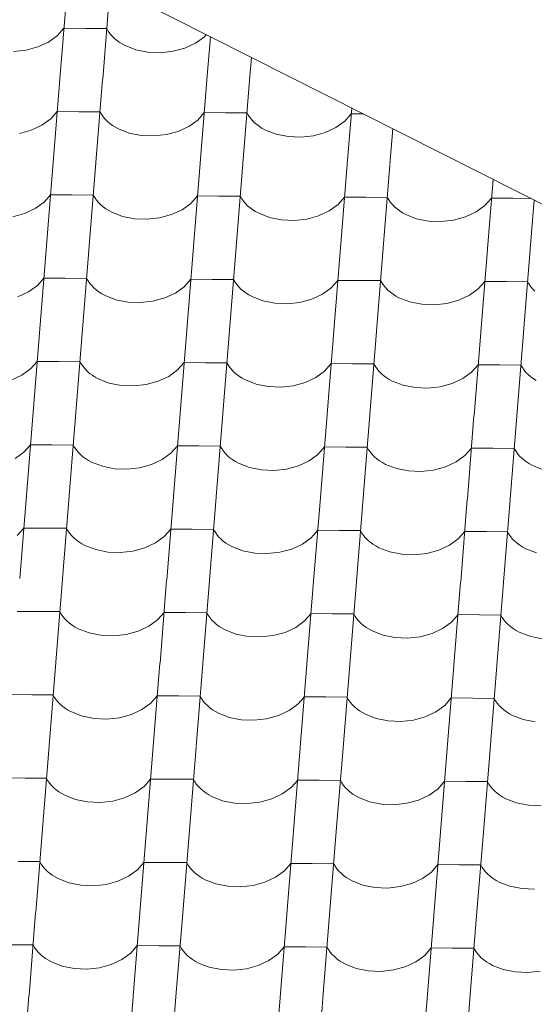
# Model space of a CAD drawing. Header units: millimetres. Extents: x -124639 to 133188, y -48358 to 76648.
# Tile 35 of 49: x 6478 to 7054, y 8416 to 9518. Entities that reach past the tile are written whole.
import ezdxf

# ---------------------------------------------------------------- set-up
doc = ezdxf.new("R2010")
doc.units = ezdxf.units.MM
doc.header["$MEASUREMENT"] = 0
doc.layers.add('Konstrukce - střechy a skořepiny', color=7, linetype='Continuous')
doc.layers.add('Výplně - Povrchové', color=7, linetype='Continuous')

# ---------------------------------------------------------------- blocks, each defined once
blk = doc.blocks.new('*X2')
at = {"layer": 'Výplně - Povrchové', "color": 7, "linetype": 'Continuous', "lineweight": 13}
for p, q in [((6530.5, 9545.2), (6523, 9452.2)), ((6578.5, 9544.8), (6571, 9451.9)), ((6520.3, 9500.6), (6527.6, 9508.9)), ((6551.6, 9508.7), (6527.6, 9508.9)), ((6575.5, 9508.5), (6551.6, 9508.7)), ((6575.5, 9508.5), (6577.1, 9505.7)), ((6577.1, 9505.7), (6579, 9503)), ((6498.5, 9487.9), (6510.4, 9493.4)), ((6510.4, 9493.4), (6520.3, 9500.6)), ((6579, 9503), (6581.2, 9500.4)), ((6581.2, 9500.4), (6583.7, 9497.9)), ((6583.7, 9497.9), (6586.4, 9495.5)), ((6586.4, 9495.5), (6589.4, 9493.3)), ((6589.4, 9493.3), (6592.7, 9491.3)), ((6675, 9492.2), (6684.9, 9499.3)), ((6684.9, 9499.3), (6687, 9501.7)), ((6691.6, 9499.4), (6687.7, 9451)), ((6471.1, 9482.7), (6485.2, 9484.3)), ((6485.2, 9484.3), (6498.5, 9487.9)), ((6592.7, 9491.3), (6596.2, 9489.4)), ((6596.2, 9489.4), (6608.2, 9484.7)), ((6608.2, 9484.7), (6621.6, 9482)), ((6621.6, 9482), (6635.7, 9481.4)), ((6635.7, 9481.4), (6649.8, 9483)), ((6649.8, 9483), (6663.1, 9486.7)), ((6663.1, 9486.7), (6675, 9492.2)), ((6737.7, 9476.1), (6735.6, 9450.6)), ((6523, 9451.9), (6515.5, 9358.9)), ((6570.9, 9451.5), (6563.5, 9358.6)), ((6687.7, 9450.6), (6680.2, 9357.7)), ((6735.6, 9450.3), (6728.1, 9357.3)), ((6849.9, 9419.5), (6844.8, 9356.4)), ((6502.9, 9400.2), (6512.8, 9407.3)), ((6512.8, 9407.3), (6520.1, 9415.6)), ((6544.1, 9415.4), (6520.1, 9415.6)), ((6568, 9415.3), (6544.1, 9415.4)), ((6568, 9415.3), (6569.6, 9412.5)), ((6569.6, 9412.5), (6571.5, 9409.7)), ((6571.5, 9409.7), (6573.7, 9407.1)), ((6573.7, 9407.1), (6576.2, 9404.6)), ((6667.5, 9398.9), (6677.4, 9406)), ((6677.4, 9406), (6684.7, 9414.4)), ((6708.7, 9414.2), (6684.7, 9414.4)), ((6732.7, 9414), (6708.7, 9414.2)), ((6732.7, 9414), (6734.3, 9411.2)), ((6734.3, 9411.2), (6736.2, 9408.5)), ((6736.2, 9408.5), (6738.4, 9405.9)), ((6738.4, 9405.9), (6740.8, 9403.4)), ((6832.2, 9397.6), (6842.1, 9404.7)), ((6842.1, 9404.7), (6849.4, 9413.1)), ((6862.7, 9413), (6849.4, 9413.1)), ((6477.7, 9391), (6491, 9394.6)), ((6491, 9394.6), (6502.9, 9400.2)), ((6576.2, 9404.6), (6578.9, 9402.3)), ((6578.9, 9402.3), (6581.9, 9400.1)), ((6581.9, 9400.1), (6585.2, 9398)), ((6585.2, 9398), (6588.7, 9396.1)), ((6588.7, 9396.1), (6600.7, 9391.4)), ((6655.6, 9393.4), (6667.5, 9398.9)), ((6740.8, 9403.4), (6743.6, 9401)), ((6743.6, 9401), (6746.6, 9398.8)), ((6746.6, 9398.8), (6749.8, 9396.7)), ((6749.8, 9396.7), (6753.3, 9394.9)), ((6753.3, 9394.9), (6765.3, 9390.2)), ((6820.3, 9392.1), (6832.2, 9397.6)), ((6896, 9396.2), (6892.8, 9356.1)), ((6600.7, 9391.4), (6614.1, 9388.7)), ((6614.1, 9388.7), (6628.2, 9388.2)), ((6628.2, 9388.2), (6642.3, 9389.7)), ((6642.3, 9389.7), (6655.6, 9393.4)), ((6765.3, 9390.2), (6778.8, 9387.5)), ((6778.8, 9387.5), (6792.9, 9386.9)), ((6792.9, 9386.9), (6807, 9388.5)), ((6807, 9388.5), (6820.3, 9392.1)), ((6515.5, 9358.6), (6508, 9265.7)), ((6563.4, 9358.2), (6556, 9265.3)), ((6680.2, 9357.4), (6672.7, 9264.4)), ((6728.1, 9357), (6720.6, 9264)), ((6844.8, 9356.1), (6837.3, 9263.1)), ((6892.7, 9355.7), (6885.3, 9262.8)), ((7008.2, 9339.5), (7002, 9261.9)), ((6505.3, 9314), (6512.6, 9322.4)), ((6536.6, 9322.2), (6512.6, 9322.4)), ((6560.5, 9322), (6536.6, 9322.2)), ((6560.5, 9322), (6562.1, 9319.2)), ((6562.1, 9319.2), (6564, 9316.4)), ((6669.9, 9312.7), (6677.2, 9321.1)), ((6701.2, 9320.9), (6677.2, 9321.1)), ((6725.2, 9320.7), (6701.2, 9320.9)), ((6725.2, 9320.7), (6726.8, 9317.9)), ((6726.8, 9317.9), (6728.7, 9315.2)), ((6834.6, 9311.5), (6841.9, 9319.8)), ((6865.9, 9319.6), (6841.9, 9319.8)), ((6889.8, 9319.5), (6865.9, 9319.6)), ((6889.8, 9319.5), (6891.4, 9316.6)), ((6891.4, 9316.6), (6893.3, 9313.9)), ((6999.2, 9310.2), (7006.5, 9318.6)), ((7030.5, 9318.4), (7006.5, 9318.6)), ((7050.3, 9318.2), (7030.5, 9318.4)), ((6483.5, 9301.4), (6495.4, 9306.9)), ((6495.4, 9306.9), (6505.3, 9314)), ((6564, 9316.4), (6566.2, 9313.8)), ((6566.2, 9313.8), (6568.7, 9311.3)), ((6568.7, 9311.3), (6571.4, 9309)), ((6571.4, 9309), (6574.4, 9306.8)), ((6574.4, 9306.8), (6577.7, 9304.7)), ((6648.1, 9300.1), (6660, 9305.6)), ((6660, 9305.6), (6669.9, 9312.7)), ((6728.7, 9315.2), (6730.9, 9312.6)), ((6730.9, 9312.6), (6733.3, 9310.1)), ((6733.3, 9310.1), (6736.1, 9307.7)), ((6736.1, 9307.7), (6739.1, 9305.5)), ((6739.1, 9305.5), (6742.3, 9303.5)), ((6824.7, 9304.3), (6834.6, 9311.5)), ((6893.3, 9313.9), (6895.5, 9311.3)), ((6895.5, 9311.3), (6898, 9308.8)), ((6898, 9308.8), (6900.7, 9306.5)), ((6900.7, 9306.5), (6903.7, 9304.3)), ((6989.3, 9303.1), (6999.2, 9310.2)), ((7054.3, 9316.2), (7049.9, 9261.5)), ((6470.2, 9297.7), (6483.5, 9301.4)), ((6577.7, 9304.7), (6581.2, 9302.8)), ((6581.2, 9302.8), (6593.2, 9298.2)), ((6593.2, 9298.2), (6606.6, 9295.5)), ((6606.6, 9295.5), (6620.7, 9294.9)), ((6620.7, 9294.9), (6634.8, 9296.5)), ((6634.8, 9296.5), (6648.1, 9300.1)), ((6742.3, 9303.5), (6745.8, 9301.6)), ((6745.8, 9301.6), (6757.8, 9296.9)), ((6757.8, 9296.9), (6771.3, 9294.2)), ((6785.4, 9293.6), (6799.5, 9295.2)), ((6799.5, 9295.2), (6812.8, 9298.8)), ((6812.8, 9298.8), (6824.7, 9304.3)), ((6903.7, 9304.3), (6907, 9302.2)), ((6907, 9302.2), (6910.4, 9300.3)), ((6910.4, 9300.3), (6922.5, 9295.6)), ((6922.5, 9295.6), (6935.9, 9292.9)), ((6964.1, 9293.9), (6977.4, 9297.6)), ((6977.4, 9297.6), (6989.3, 9303.1)), ((6771.3, 9294.2), (6785.4, 9293.6)), ((6935.9, 9292.9), (6950, 9292.4)), ((6950, 9292.4), (6964.1, 9293.9)), ((6508, 9265.3), (6500.5, 9172.4)), ((6555.9, 9265), (6548.5, 9172)), ((6672.7, 9264.1), (6665.2, 9171.1)), ((6720.6, 9263.7), (6713.1, 9170.8)), ((6837.3, 9262.8), (6829.8, 9169.9)), ((6885.2, 9262.4), (6877.8, 9169.5)), ((7001.9, 9261.5), (6994.5, 9168.6)), ((7049.9, 9261.2), (7042.4, 9168.2)), ((6497.8, 9220.7), (6505.1, 9229.1)), ((6529.1, 9228.9), (6505.1, 9229.1)), ((6553, 9228.7), (6529.1, 9228.9)), ((6553, 9228.7), (6554.6, 9225.9)), ((6487.9, 9213.6), (6497.8, 9220.7)), ((6554.6, 9225.9), (6556.5, 9223.2)), ((6556.5, 9223.2), (6558.7, 9220.6)), ((6558.7, 9220.6), (6561.2, 9218.1)), ((6561.2, 9218.1), (6563.9, 9215.7)), ((6652.5, 9212.3), (6662.4, 9219.4)), ((6662.4, 9219.4), (6669.7, 9227.8)), ((6693.7, 9227.6), (6669.7, 9227.8)), ((6717.7, 9227.4), (6693.7, 9227.6)), ((6717.7, 9227.4), (6719.3, 9224.6)), ((6719.3, 9224.6), (6721.2, 9221.9)), ((6721.2, 9221.9), (6723.4, 9219.3)), ((6723.4, 9219.3), (6725.8, 9216.8)), ((6817.2, 9211.1), (6827.1, 9218.2)), ((6827.1, 9218.2), (6834.4, 9226.5)), ((6858.4, 9226.4), (6834.4, 9226.5)), ((6882.3, 9226.2), (6858.4, 9226.4)), ((6882.3, 9226.2), (6883.9, 9223.4)), ((6883.9, 9223.4), (6885.8, 9220.6)), ((6885.8, 9220.6), (6888, 9218)), ((6888, 9218), (6890.5, 9215.5)), ((6991.7, 9216.9), (6999, 9225.3)), ((7023, 9225.1), (6999, 9225.3)), ((7047, 9224.9), (7023, 9225.1)), ((7047, 9224.9), (7048.6, 9222.1)), ((7048.6, 9222.1), (7050.5, 9219.4)), ((7050.5, 9219.4), (7052.7, 9216.8)), ((6476, 9208.1), (6487.9, 9213.6)), ((6563.9, 9215.7), (6566.9, 9213.5)), ((6566.9, 9213.5), (6570.2, 9211.4)), ((6570.2, 9211.4), (6573.6, 9209.6)), ((6573.6, 9209.6), (6585.7, 9204.9)), ((6627.3, 9203.2), (6640.6, 9206.8)), ((6640.6, 9206.8), (6652.5, 9212.3)), ((6725.8, 9216.8), (6728.6, 9214.4)), ((6728.6, 9214.4), (6731.6, 9212.2)), ((6731.6, 9212.2), (6734.8, 9210.2)), ((6734.8, 9210.2), (6738.3, 9208.3)), ((6738.3, 9208.3), (6750.3, 9203.6)), ((6805.3, 9205.5), (6817.2, 9211.1)), ((6890.5, 9215.5), (6893.2, 9213.2)), ((6893.2, 9213.2), (6896.2, 9211)), ((6896.2, 9211), (6899.5, 9208.9)), ((6899.5, 9208.9), (6902.9, 9207)), ((6902.9, 9207), (6915, 9202.4)), ((6969.9, 9204.3), (6981.8, 9209.8)), ((6981.8, 9209.8), (6991.7, 9216.9)), ((7052.7, 9216.8), (7055.1, 9214.3)), ((6585.7, 9204.9), (6599.1, 9202.2)), ((6599.1, 9202.2), (6613.2, 9201.6)), ((6613.2, 9201.6), (6627.3, 9203.2)), ((6750.3, 9203.6), (6763.8, 9200.9)), ((6763.8, 9200.9), (6777.9, 9200.3)), ((6777.9, 9200.3), (6792, 9201.9)), ((6792, 9201.9), (6805.3, 9205.5)), ((6915, 9202.4), (6928.4, 9199.7)), ((6928.4, 9199.7), (6942.5, 9199.1)), ((6942.5, 9199.1), (6956.6, 9200.6)), ((6956.6, 9200.6), (6969.9, 9204.3)), ((6500.5, 9172.1), (6493, 9079.1)), ((6548.4, 9171.7), (6541, 9078.7)), ((6665.2, 9170.8), (6657.7, 9077.8)), ((6713.1, 9170.4), (6705.6, 9077.5)), ((6829.8, 9169.5), (6822.3, 9076.6)), ((6877.7, 9169.2), (6870.3, 9076.2)), ((6994.4, 9168.3), (6987, 9075.3)), ((7042.4, 9167.9), (7034.9, 9075)), ((6490.3, 9127.4), (6497.6, 9135.8)), ((6521.6, 9135.6), (6497.6, 9135.8)), ((6545.5, 9135.4), (6521.6, 9135.6)), ((6545.5, 9135.4), (6547.1, 9132.6)), ((6547.1, 9132.6), (6549, 9129.9)), ((6549, 9129.9), (6551.2, 9127.3)), ((6654.9, 9126.2), (6662.2, 9134.5)), ((6686.2, 9134.3), (6662.2, 9134.5)), ((6710.2, 9134.2), (6686.2, 9134.3)), ((6710.2, 9134.2), (6711.8, 9131.3)), ((6711.8, 9131.3), (6713.7, 9128.6)), ((6819.6, 9124.9), (6826.9, 9133.3)), ((6850.8, 9133.1), (6826.9, 9133.3)), ((6874.8, 9132.9), (6850.8, 9133.1)), ((6874.8, 9132.9), (6876.4, 9130.1)), ((6876.4, 9130.1), (6878.3, 9127.4)), ((6984.2, 9123.6), (6991.5, 9132)), ((7015.5, 9131.8), (6991.5, 9132)), ((7039.5, 9131.6), (7015.5, 9131.8)), ((7039.5, 9131.6), (7041.1, 9128.8)), ((6468.5, 9114.8), (6480.4, 9120.3)), ((6480.4, 9120.3), (6490.3, 9127.4)), ((6551.2, 9127.3), (6553.7, 9124.8)), ((6553.7, 9124.8), (6556.4, 9122.4)), ((6556.4, 9122.4), (6559.4, 9120.2)), ((6559.4, 9120.2), (6562.7, 9118.2)), ((6562.7, 9118.2), (6566.1, 9116.3)), ((6633.1, 9113.5), (6645, 9119)), ((6645, 9119), (6654.9, 9126.2)), ((6713.7, 9128.6), (6715.9, 9126)), ((6715.9, 9126), (6718.3, 9123.5)), ((6718.3, 9123.5), (6721.1, 9121.2)), ((6721.1, 9121.2), (6724.1, 9119)), ((6724.1, 9119), (6727.3, 9116.9)), ((6809.7, 9117.8), (6819.6, 9124.9)), ((6878.3, 9127.4), (6880.5, 9124.8)), ((6880.5, 9124.8), (6883, 9122.3)), ((6883, 9122.3), (6885.7, 9119.9)), ((6885.7, 9119.9), (6888.7, 9117.7)), ((6974.3, 9116.5), (6984.2, 9123.6)), ((7041.1, 9128.8), (7043, 9126.1)), ((7043, 9126.1), (7045.1, 9123.5)), ((7045.1, 9123.5), (7047.6, 9121)), ((7047.6, 9121), (7050.4, 9118.6)), ((7050.4, 9118.6), (7053.4, 9116.4)), ((6566.1, 9116.3), (6578.2, 9111.6)), ((6578.2, 9111.6), (6591.6, 9108.9)), ((6591.6, 9108.9), (6605.7, 9108.3)), ((6605.7, 9108.3), (6619.8, 9109.9)), ((6619.8, 9109.9), (6633.1, 9113.5)), ((6727.3, 9116.9), (6730.8, 9115)), ((6730.8, 9115), (6742.8, 9110.3)), ((6742.8, 9110.3), (6756.3, 9107.6)), ((6756.3, 9107.6), (6770.4, 9107.1)), ((6770.4, 9107.1), (6784.5, 9108.6)), ((6784.5, 9108.6), (6797.8, 9112.3)), ((6797.8, 9112.3), (6809.7, 9117.8)), ((6888.7, 9117.7), (6892, 9115.6)), ((6892, 9115.6), (6895.4, 9113.8)), ((6895.4, 9113.8), (6907.5, 9109.1)), ((6907.5, 9109.1), (6920.9, 9106.4)), ((6935, 9105.8), (6949.1, 9107.4)), ((6949.1, 9107.4), (6962.4, 9111)), ((6962.4, 9111), (6974.3, 9116.5)), ((7053.4, 9116.4), (7056.6, 9114.4)), ((6920.9, 9106.4), (6935, 9105.8)), ((6493, 9078.8), (6485.5, 8985.8)), ((6540.9, 9078.4), (6533.5, 8985.5)), ((6657.7, 9077.5), (6650.2, 8984.6)), ((6705.6, 9077.1), (6698.1, 8984.2)), ((6822.3, 9076.2), (6814.8, 8983.3)), ((6870.2, 9075.9), (6862.8, 8982.9)), ((6986.9, 9075), (6979.5, 8982)), ((7034.9, 9074.6), (7027.4, 8981.7)), ((6482.8, 9034.1), (6490.1, 9042.5)), ((6514.1, 9042.3), (6490.1, 9042.5)), ((6538, 9042.1), (6514.1, 9042.3)), ((6538, 9042.1), (6539.6, 9039.3)), ((6647.4, 9032.9), (6654.7, 9041.2)), ((6678.7, 9041.1), (6654.7, 9041.2)), ((6702.7, 9040.9), (6678.7, 9041.1)), ((6702.7, 9040.9), (6704.3, 9038.1)), ((6472.9, 9027), (6482.8, 9034.1)), ((6539.6, 9039.3), (6541.5, 9036.6)), ((6541.5, 9036.6), (6543.7, 9034)), ((6543.7, 9034), (6546.2, 9031.5)), ((6546.2, 9031.5), (6548.9, 9029.1)), ((6637.5, 9025.8), (6647.4, 9032.9)), ((6704.3, 9038.1), (6706.2, 9035.3)), ((6706.2, 9035.3), (6708.4, 9032.7)), ((6708.4, 9032.7), (6710.8, 9030.2)), ((6710.8, 9030.2), (6713.6, 9027.9)), ((6802.2, 9024.5), (6812.1, 9031.6)), ((6812.1, 9031.6), (6819.4, 9040)), ((6843.3, 9039.8), (6819.4, 9040)), ((6867.3, 9039.6), (6843.3, 9039.8)), ((6867.3, 9039.6), (6868.9, 9036.8)), ((6868.9, 9036.8), (6870.8, 9034.1)), ((6870.8, 9034.1), (6873, 9031.5)), ((6873, 9031.5), (6875.5, 9029)), ((6966.8, 9023.2), (6976.7, 9030.4)), ((6976.7, 9030.4), (6984, 9038.7)), ((7008, 9038.5), (6984, 9038.7)), ((7032, 9038.4), (7008, 9038.5)), ((7032, 9038.4), (7033.6, 9035.5)), ((7033.6, 9035.5), (7035.5, 9032.8)), ((7035.5, 9032.8), (7037.6, 9030.2)), ((7037.6, 9030.2), (7040.1, 9027.7)), ((6548.9, 9029.1), (6551.9, 9026.9)), ((6551.9, 9026.9), (6555.2, 9024.9)), ((6555.2, 9024.9), (6558.6, 9023)), ((6558.6, 9023), (6570.7, 9018.3)), ((6612.3, 9016.6), (6625.6, 9020.2)), ((6625.6, 9020.2), (6637.5, 9025.8)), ((6713.6, 9027.9), (6716.6, 9025.7)), ((6716.6, 9025.7), (6719.8, 9023.6)), ((6719.8, 9023.6), (6723.3, 9021.7)), ((6723.3, 9021.7), (6735.3, 9017.1)), ((6776.9, 9015.3), (6790.3, 9019)), ((6790.3, 9019), (6802.2, 9024.5)), ((6875.5, 9029), (6878.2, 9026.6)), ((6878.2, 9026.6), (6881.2, 9024.4)), ((6881.2, 9024.4), (6884.5, 9022.4)), ((6884.5, 9022.4), (6887.9, 9020.5)), ((6887.9, 9020.5), (6900, 9015.8)), ((6954.9, 9017.7), (6966.8, 9023.2)), ((7040.1, 9027.7), (7042.9, 9025.4)), ((7042.9, 9025.4), (7045.9, 9023.2)), ((7045.9, 9023.2), (7049.1, 9021.1)), ((7049.1, 9021.1), (7052.6, 9019.2)), ((7052.6, 9019.2), (7064.6, 9014.5)), ((6570.7, 9018.3), (6584.1, 9015.6)), ((6584.1, 9015.6), (6598.2, 9015)), ((6598.2, 9015), (6612.3, 9016.6)), ((6735.3, 9017.1), (6748.8, 9014.4)), ((6748.8, 9014.4), (6762.9, 9013.8)), ((6762.9, 9013.8), (6776.9, 9015.3)), ((6900, 9015.8), (6913.4, 9013.1)), ((6913.4, 9013.1), (6927.5, 9012.5)), ((6927.5, 9012.5), (6941.6, 9014.1)), ((6941.6, 9014.1), (6954.9, 9017.7)), ((6485.5, 8985.5), (6478, 8892.5)), ((6533.4, 8985.1), (6526, 8892.2)), ((6650.2, 8984.2), (6642.7, 8891.3)), ((6698.1, 8983.9), (6690.6, 8890.9)), ((6814.8, 8983), (6807.3, 8890)), ((6862.7, 8982.6), (6855.3, 8889.7)), ((6979.4, 8981.7), (6972, 8888.8)), ((7027.4, 8981.3), (7019.9, 8888.4)), ((6475.3, 8940.9), (6482.6, 8949.2)), ((6506.6, 8949), (6482.6, 8949.2)), ((6530.5, 8948.9), (6506.6, 8949)), ((6530.5, 8948.9), (6532.1, 8946)), ((6532.1, 8946), (6534, 8943.3)), ((6534, 8943.3), (6536.2, 8940.7)), ((6639.9, 8939.6), (6647.2, 8948)), ((6671.2, 8947.8), (6647.2, 8948)), ((6695.2, 8947.6), (6671.2, 8947.8)), ((6695.2, 8947.6), (6696.8, 8944.8)), ((6696.8, 8944.8), (6698.7, 8942.1)), ((6698.7, 8942.1), (6700.9, 8939.5)), ((6804.5, 8938.3), (6811.9, 8946.7)), ((6835.8, 8946.5), (6811.9, 8946.7)), ((6859.8, 8946.3), (6835.8, 8946.5)), ((6859.8, 8946.3), (6861.4, 8943.5)), ((6861.4, 8943.5), (6863.3, 8940.8)), ((6969.2, 8937.1), (6976.5, 8945.4)), ((7000.5, 8945.3), (6976.5, 8945.4)), ((7024.5, 8945.1), (7000.5, 8945.3)), ((7024.5, 8945.1), (7026.1, 8942.3)), ((7026.1, 8942.3), (7028, 8939.5)), ((6536.2, 8940.7), (6538.7, 8938.2)), ((6538.7, 8938.2), (6541.4, 8935.9)), ((6541.4, 8935.9), (6544.4, 8933.7)), ((6544.4, 8933.7), (6547.7, 8931.6)), ((6547.7, 8931.6), (6551.1, 8929.7)), ((6618.1, 8927), (6630, 8932.5)), ((6630, 8932.5), (6639.9, 8939.6)), ((6700.9, 8939.5), (6703.3, 8937)), ((6703.3, 8937), (6706.1, 8934.6)), ((6706.1, 8934.6), (6709.1, 8932.4)), ((6709.1, 8932.4), (6712.3, 8930.3)), ((6782.8, 8925.7), (6794.7, 8931.2)), ((6794.7, 8931.2), (6804.5, 8938.3)), ((6863.3, 8940.8), (6865.5, 8938.2)), ((6865.5, 8938.2), (6868, 8935.7)), ((6868, 8935.7), (6870.7, 8933.3)), ((6870.7, 8933.3), (6873.7, 8931.1)), ((6873.7, 8931.1), (6877, 8929.1)), ((6959.3, 8930), (6969.2, 8937.1)), ((7028, 8939.5), (7030.1, 8936.9)), ((7030.1, 8936.9), (7032.6, 8934.4)), ((7032.6, 8934.4), (7035.4, 8932.1)), ((7035.4, 8932.1), (7038.4, 8929.9)), ((6551.1, 8929.7), (6563.2, 8925)), ((6563.2, 8925), (6576.6, 8922.3)), ((6576.6, 8922.3), (6590.7, 8921.8)), ((6590.7, 8921.8), (6604.8, 8923.3)), ((6604.8, 8923.3), (6618.1, 8927)), ((6712.3, 8930.3), (6715.8, 8928.5)), ((6715.8, 8928.5), (6727.8, 8923.8)), ((6727.8, 8923.8), (6741.3, 8921.1)), ((6741.3, 8921.1), (6755.4, 8920.5)), ((6755.4, 8920.5), (6769.4, 8922.1)), ((6769.4, 8922.1), (6782.8, 8925.7)), ((6877, 8929.1), (6880.4, 8927.2)), ((6880.4, 8927.2), (6892.5, 8922.5)), ((6892.5, 8922.5), (6905.9, 8919.8)), ((6905.9, 8919.8), (6920, 8919.2)), ((6920, 8919.2), (6934.1, 8920.8)), ((6934.1, 8920.8), (6947.4, 8924.4)), ((6947.4, 8924.4), (6959.3, 8930)), ((7038.4, 8929.9), (7041.6, 8927.8)), ((7041.6, 8927.8), (7045.1, 8925.9)), ((7045.1, 8925.9), (7057.1, 8921.3)), ((6525.9, 8891.8), (6518.5, 8798.9)), ((6642.6, 8890.9), (6635.2, 8798)), ((6690.6, 8890.6), (6683.1, 8797.6)), ((6807.3, 8889.7), (6799.8, 8796.7)), ((6855.2, 8889.3), (6847.8, 8796.4)), ((6971.9, 8888.4), (6964.5, 8795.5)), ((7019.9, 8888.1), (7012.4, 8795.1)), ((6499.1, 8855.8), (6475.1, 8855.9)), ((6523, 8855.6), (6499.1, 8855.8)), ((6523, 8855.6), (6524.6, 8852.8)), ((6632.4, 8846.3), (6639.7, 8854.7)), ((6663.7, 8854.5), (6639.7, 8854.7)), ((6687.7, 8854.3), (6663.7, 8854.5)), ((6687.7, 8854.3), (6689.3, 8851.5)), ((6797, 8845.1), (6804.4, 8853.4)), ((6828.3, 8853.2), (6804.4, 8853.4)), ((6524.6, 8852.8), (6526.5, 8850)), ((6526.5, 8850), (6528.7, 8847.4)), ((6528.7, 8847.4), (6531.2, 8844.9)), ((6531.2, 8844.9), (6533.9, 8842.6)), ((6533.9, 8842.6), (6536.9, 8840.4)), ((6622.5, 8839.2), (6632.4, 8846.3)), ((6689.3, 8851.5), (6691.2, 8848.8)), ((6691.2, 8848.8), (6693.4, 8846.2)), ((6693.4, 8846.2), (6695.8, 8843.7)), ((6695.8, 8843.7), (6698.6, 8841.3)), ((6787.2, 8837.9), (6797, 8845.1)), ((6852.3, 8853.1), (6828.3, 8853.2)), ((6852.3, 8853.1), (6853.9, 8850.2)), ((6853.9, 8850.2), (6855.8, 8847.5)), ((6855.8, 8847.5), (6858, 8844.9)), ((6858, 8844.9), (6860.5, 8842.4)), ((6860.5, 8842.4), (6863.2, 8840.1)), ((6951.8, 8836.7), (6961.7, 8843.8)), ((6961.7, 8843.8), (6969, 8852.2)), ((6993, 8852), (6969, 8852.2)), ((7017, 8851.8), (6993, 8852)), ((7017, 8851.8), (7018.5, 8849)), ((7018.5, 8849), (7020.4, 8846.3)), ((7020.4, 8846.3), (7022.6, 8843.6)), ((7022.6, 8843.6), (7025.1, 8841.2)), ((6536.9, 8840.4), (6540.2, 8838.3)), ((6540.2, 8838.3), (6543.6, 8836.4)), ((6543.6, 8836.4), (6555.7, 8831.8)), ((6555.7, 8831.8), (6569.1, 8829.1)), ((6597.3, 8830), (6610.6, 8833.7)), ((6610.6, 8833.7), (6622.5, 8839.2)), ((6698.6, 8841.3), (6701.6, 8839.1)), ((6701.6, 8839.1), (6704.8, 8837.1)), ((6704.8, 8837.1), (6708.3, 8835.2)), ((6708.3, 8835.2), (6720.3, 8830.5)), ((6761.9, 8828.8), (6775.3, 8832.4)), ((6775.3, 8832.4), (6787.2, 8837.9)), ((6863.2, 8840.1), (6866.2, 8837.9)), ((6866.2, 8837.9), (6869.5, 8835.8)), ((6869.5, 8835.8), (6872.9, 8833.9)), ((6872.9, 8833.9), (6885, 8829.2)), ((6939.9, 8831.2), (6951.8, 8836.7)), ((7025.1, 8841.2), (7027.9, 8838.8)), ((7027.9, 8838.8), (7030.9, 8836.6)), ((7030.9, 8836.6), (7034.1, 8834.5)), ((7034.1, 8834.5), (7037.6, 8832.7)), ((7037.6, 8832.7), (7049.6, 8828)), ((6569.1, 8829.1), (6583.2, 8828.5)), ((6583.2, 8828.5), (6597.3, 8830)), ((6720.3, 8830.5), (6733.8, 8827.8)), ((6733.8, 8827.8), (6747.9, 8827.2)), ((6747.9, 8827.2), (6761.9, 8828.8)), ((6885, 8829.2), (6898.4, 8826.5)), ((6898.4, 8826.5), (6912.5, 8826)), ((6912.5, 8826), (6926.6, 8827.5)), ((6926.6, 8827.5), (6939.9, 8831.2)), ((7049.6, 8828), (7063, 8825.3)), ((6518.4, 8798.6), (6511, 8705.6)), ((6635.1, 8797.7), (6627.7, 8704.7)), ((6683.1, 8797.3), (6675.6, 8704.4)), ((6799.8, 8796.4), (6792.3, 8703.5)), ((6847.7, 8796), (6840.2, 8703.1)), ((6964.4, 8795.1), (6957, 8702.2)), ((7012.4, 8794.8), (7004.9, 8701.8)), ((6491.6, 8762.5), (6467.6, 8762.7)), ((6515.5, 8762.3), (6491.6, 8762.5)), ((6515.5, 8762.3), (6517.1, 8759.5)), ((6517.1, 8759.5), (6519, 8756.8)), ((6519, 8756.8), (6521.2, 8754.2)), ((6624.9, 8753), (6632.2, 8761.4)), ((6656.2, 8761.2), (6632.2, 8761.4)), ((6680.2, 8761), (6656.2, 8761.2)), ((6680.2, 8761), (6681.8, 8758.2)), ((6681.8, 8758.2), (6683.7, 8755.5)), ((6683.7, 8755.5), (6685.8, 8752.9)), ((6789.5, 8751.8), (6796.9, 8760.1)), ((6820.8, 8760), (6796.9, 8760.1)), ((6844.8, 8759.8), (6820.8, 8760)), ((6844.8, 8759.8), (6846.4, 8757)), ((6846.4, 8757), (6848.3, 8754.2)), ((6848.3, 8754.2), (6850.5, 8751.6)), ((6954.2, 8750.5), (6961.5, 8758.9)), ((6985.5, 8758.7), (6961.5, 8758.9)), ((7009.5, 8758.5), (6985.5, 8758.7)), ((7009.5, 8758.5), (7011, 8755.7)), ((7011, 8755.7), (7012.9, 8753)), ((6521.2, 8754.2), (6523.7, 8751.7)), ((6523.7, 8751.7), (6526.4, 8749.3)), ((6526.4, 8749.3), (6529.4, 8747.1)), ((6529.4, 8747.1), (6532.7, 8745)), ((6532.7, 8745), (6536.1, 8743.2)), ((6603.1, 8740.4), (6615, 8745.9)), ((6615, 8745.9), (6624.9, 8753)), ((6685.8, 8752.9), (6688.3, 8750.4)), ((6688.3, 8750.4), (6691.1, 8748)), ((6691.1, 8748), (6694.1, 8745.8)), ((6694.1, 8745.8), (6697.3, 8743.8)), ((6697.3, 8743.8), (6700.8, 8741.9)), ((6767.8, 8739.1), (6779.7, 8744.7)), ((6779.7, 8744.7), (6789.5, 8751.8)), ((6850.5, 8751.6), (6853, 8749.1)), ((6853, 8749.1), (6855.7, 8746.8)), ((6855.7, 8746.8), (6858.7, 8744.6)), ((6858.7, 8744.6), (6862, 8742.5)), ((6932.4, 8737.9), (6944.3, 8743.4)), ((6944.3, 8743.4), (6954.2, 8750.5)), ((7012.9, 8753), (7015.1, 8750.4)), ((7015.1, 8750.4), (7017.6, 8747.9)), ((7017.6, 8747.9), (7020.4, 8745.5)), ((7020.4, 8745.5), (7023.4, 8743.3)), ((7023.4, 8743.3), (7026.6, 8741.3)), ((6536.1, 8743.2), (6548.2, 8738.5)), ((6548.2, 8738.5), (6561.6, 8735.8)), ((6561.6, 8735.8), (6575.7, 8735.2)), ((6575.7, 8735.2), (6589.8, 8736.8)), ((6589.8, 8736.8), (6603.1, 8740.4)), ((6700.8, 8741.9), (6712.8, 8737.2)), ((6712.8, 8737.2), (6726.3, 8734.5)), ((6726.3, 8734.5), (6740.4, 8733.9)), ((6740.4, 8733.9), (6754.4, 8735.5)), ((6754.4, 8735.5), (6767.8, 8739.1)), ((6862, 8742.5), (6865.4, 8740.6)), ((6865.4, 8740.6), (6877.5, 8736)), ((6877.5, 8736), (6890.9, 8733.3)), ((6890.9, 8733.3), (6905, 8732.7)), ((6905, 8732.7), (6919.1, 8734.2)), ((6919.1, 8734.2), (6932.4, 8737.9)), ((7026.6, 8741.3), (7030.1, 8739.4)), ((7030.1, 8739.4), (7042.1, 8734.7)), ((7042.1, 8734.7), (7055.5, 8732)), ((6510.9, 8705.3), (6503.5, 8612.3)), ((6627.6, 8704.4), (6620.2, 8611.4)), ((6675.6, 8704), (6668.1, 8611.1)), ((6792.3, 8703.1), (6784.8, 8610.2)), ((6840.2, 8702.8), (6832.7, 8609.8)), ((6956.9, 8701.9), (6949.5, 8608.9)), ((7004.9, 8701.5), (6997.4, 8608.6)), ((6484, 8669.2), (6460.1, 8669.4)), ((6508, 8669), (6484, 8669.2)), ((6508, 8669), (6509.6, 8666.2)), ((6509.6, 8666.2), (6511.5, 8663.5)), ((6617.4, 8659.8), (6624.7, 8668.1)), ((6648.7, 8667.9), (6624.7, 8668.1)), ((6672.7, 8667.8), (6648.7, 8667.9)), ((6672.7, 8667.8), (6674.3, 8664.9)), ((6782, 8658.5), (6789.4, 8666.9)), ((6813.3, 8666.7), (6789.4, 8666.9)), ((6837.3, 8666.5), (6813.3, 8666.7)), ((6837.3, 8666.5), (6838.9, 8663.7)), ((6511.5, 8663.5), (6513.7, 8660.9)), ((6513.7, 8660.9), (6516.2, 8658.4)), ((6516.2, 8658.4), (6518.9, 8656)), ((6518.9, 8656), (6521.9, 8653.8)), ((6607.5, 8652.6), (6617.4, 8659.8)), ((6674.3, 8664.9), (6676.2, 8662.2)), ((6676.2, 8662.2), (6678.3, 8659.6)), ((6678.3, 8659.6), (6680.8, 8657.1)), ((6680.8, 8657.1), (6683.6, 8654.8)), ((6772.2, 8651.4), (6782, 8658.5)), ((6838.9, 8663.7), (6840.8, 8661)), ((6840.8, 8661), (6843, 8658.3)), ((6843, 8658.3), (6845.5, 8655.9)), ((6845.5, 8655.9), (6848.2, 8653.5)), ((6936.8, 8650.1), (6946.7, 8657.2)), ((6946.7, 8657.2), (6954, 8665.6)), ((6978, 8665.4), (6954, 8665.6)), ((7001.9, 8665.2), (6978, 8665.4)), ((7001.9, 8665.2), (7003.5, 8662.4)), ((7003.5, 8662.4), (7005.4, 8659.7)), ((7005.4, 8659.7), (7007.6, 8657.1)), ((7007.6, 8657.1), (7010.1, 8654.6)), ((6521.9, 8653.8), (6525.2, 8651.8)), ((6525.2, 8651.8), (6528.6, 8649.9)), ((6528.6, 8649.9), (6540.7, 8645.2)), ((6540.7, 8645.2), (6554.1, 8642.5)), ((6582.3, 8643.5), (6595.6, 8647.1)), ((6595.6, 8647.1), (6607.5, 8652.6)), ((6683.6, 8654.8), (6686.6, 8652.6)), ((6686.6, 8652.6), (6689.8, 8650.5)), ((6689.8, 8650.5), (6693.3, 8648.6)), ((6693.3, 8648.6), (6705.3, 8643.9)), ((6705.3, 8643.9), (6718.7, 8641.2)), ((6746.9, 8642.2), (6760.3, 8645.9)), ((6760.3, 8645.9), (6772.2, 8651.4)), ((6848.2, 8653.5), (6851.2, 8651.3)), ((6851.2, 8651.3), (6854.5, 8649.2)), ((6854.5, 8649.2), (6857.9, 8647.4)), ((6857.9, 8647.4), (6870, 8642.7)), ((6911.6, 8641), (6924.9, 8644.6)), ((6924.9, 8644.6), (6936.8, 8650.1)), ((7010.1, 8654.6), (7012.9, 8652.2)), ((7012.9, 8652.2), (7015.9, 8650)), ((7015.9, 8650), (7019.1, 8648)), ((7019.1, 8648), (7022.6, 8646.1)), ((7022.6, 8646.1), (7034.6, 8641.4)), ((6554.1, 8642.5), (6568.2, 8641.9)), ((6568.2, 8641.9), (6582.3, 8643.5)), ((6718.7, 8641.2), (6732.9, 8640.7)), ((6732.9, 8640.7), (6746.9, 8642.2)), ((6870, 8642.7), (6883.4, 8640)), ((6883.4, 8640), (6897.5, 8639.4)), ((6897.5, 8639.4), (6911.6, 8641)), ((7034.6, 8641.4), (7048, 8638.7)), ((7048, 8638.7), (7062.1, 8638.1)), ((6503.4, 8612), (6496, 8519.1)), ((6620.1, 8611.1), (6612.7, 8518.2)), ((6668.1, 8610.7), (6660.6, 8517.8)), ((6784.8, 8609.8), (6777.3, 8516.9)), ((6832.7, 8609.5), (6825.2, 8516.5)), ((6949.4, 8608.6), (6942, 8515.6)), ((6997.4, 8608.2), (6989.9, 8515.3)), ((6500.5, 8575.7), (6476.5, 8575.9)), ((6500.5, 8575.7), (6502.1, 8572.9)), ((6502.1, 8572.9), (6504, 8570.2)), ((6504, 8570.2), (6506.2, 8567.6)), ((6506.2, 8567.6), (6508.7, 8565.1)), ((6609.9, 8566.5), (6617.2, 8574.8)), ((6641.2, 8574.7), (6617.2, 8574.8)), ((6665.2, 8574.5), (6641.2, 8574.7)), ((6665.2, 8574.5), (6666.8, 8571.7)), ((6666.8, 8571.7), (6668.7, 8568.9)), ((6668.7, 8568.9), (6670.8, 8566.3)), ((6774.5, 8565.2), (6781.9, 8573.6)), ((6805.8, 8573.4), (6781.9, 8573.6)), ((6829.8, 8573.2), (6805.8, 8573.4)), ((6829.8, 8573.2), (6831.4, 8570.4)), ((6831.4, 8570.4), (6833.3, 8567.7)), ((6833.3, 8567.7), (6835.5, 8565.1)), ((6939.2, 8564), (6946.5, 8572.3)), ((6970.5, 8572.1), (6946.5, 8572.3)), ((6994.4, 8572), (6970.5, 8572.1)), ((6994.4, 8572), (6996, 8569.1)), ((6996, 8569.1), (6997.9, 8566.4)), ((6508.7, 8565.1), (6511.4, 8562.7)), ((6511.4, 8562.7), (6514.4, 8560.5)), ((6514.4, 8560.5), (6517.7, 8558.5)), ((6517.7, 8558.5), (6521.1, 8556.6)), ((6521.1, 8556.6), (6533.2, 8551.9)), ((6588.1, 8553.8), (6600, 8559.4)), ((6600, 8559.4), (6609.9, 8566.5)), ((6670.8, 8566.3), (6673.3, 8563.8)), ((6673.3, 8563.8), (6676.1, 8561.5)), ((6676.1, 8561.5), (6679.1, 8559.3)), ((6679.1, 8559.3), (6682.3, 8557.2)), ((6682.3, 8557.2), (6685.8, 8555.3)), ((6752.8, 8552.6), (6764.7, 8558.1)), ((6764.7, 8558.1), (6774.5, 8565.2)), ((6835.5, 8565.1), (6838, 8562.6)), ((6838, 8562.6), (6840.7, 8560.2)), ((6840.7, 8560.2), (6843.7, 8558)), ((6843.7, 8558), (6847, 8556)), ((6847, 8556), (6850.4, 8554.1)), ((6917.4, 8551.3), (6929.3, 8556.8)), ((6929.3, 8556.8), (6939.2, 8564)), ((6997.9, 8566.4), (7000.1, 8563.8)), ((7000.1, 8563.8), (7002.6, 8561.3)), ((7002.6, 8561.3), (7005.4, 8559)), ((7005.4, 8559), (7008.4, 8556.7)), ((7008.4, 8556.7), (7011.6, 8554.7)), ((6533.2, 8551.9), (6546.6, 8549.2)), ((6546.6, 8549.2), (6560.7, 8548.6)), ((6560.7, 8548.6), (6574.8, 8550.2)), ((6574.8, 8550.2), (6588.1, 8553.8)), ((6685.8, 8555.3), (6697.8, 8550.7)), ((6697.8, 8550.7), (6711.2, 8548)), ((6711.2, 8548), (6725.4, 8547.4)), ((6725.4, 8547.4), (6739.4, 8548.9)), ((6739.4, 8548.9), (6752.8, 8552.6)), ((6850.4, 8554.1), (6862.5, 8549.4)), ((6862.5, 8549.4), (6875.9, 8546.7)), ((6875.9, 8546.7), (6890, 8546.1)), ((6890, 8546.1), (6904.1, 8547.7)), ((6904.1, 8547.7), (6917.4, 8551.3)), ((7011.6, 8554.7), (7015.1, 8552.8)), ((7015.1, 8552.8), (7027.1, 8548.1)), ((7027.1, 8548.1), (7040.5, 8545.4)), ((7040.5, 8545.4), (7054.6, 8544.9)), ((6495.9, 8518.7), (6488.5, 8425.8)), ((6612.6, 8517.8), (6605.2, 8424.9)), ((6660.6, 8517.5), (6653.1, 8424.5)), ((6777.3, 8516.6), (6769.8, 8423.6)), ((6825.2, 8516.2), (6817.7, 8423.2)), ((6941.9, 8515.3), (6934.5, 8422.4)), ((6989.9, 8514.9), (6982.4, 8422)), ((6493, 8482.5), (6469, 8482.6)), ((6493, 8482.5), (6494.6, 8479.6)), ((6494.6, 8479.6), (6496.5, 8476.9)), ((6602.4, 8473.2), (6609.7, 8481.6)), ((6633.7, 8481.4), (6609.7, 8481.6)), ((6657.7, 8481.2), (6633.7, 8481.4)), ((6657.7, 8481.2), (6659.3, 8478.4)), ((6767, 8471.9), (6774.4, 8480.3)), ((6798.3, 8480.1), (6774.4, 8480.3)), ((6822.3, 8479.9), (6798.3, 8480.1)), ((6822.3, 8479.9), (6823.9, 8477.1)), ((6931.7, 8470.7), (6939, 8479)), ((6963, 8478.9), (6939, 8479)), ((6986.9, 8478.7), (6963, 8478.9)), ((6986.9, 8478.7), (6988.5, 8475.9)), ((6496.5, 8476.9), (6498.7, 8474.3)), ((6498.7, 8474.3), (6501.2, 8471.8)), ((6501.2, 8471.8), (6503.9, 8469.5)), ((6503.9, 8469.5), (6506.9, 8467.3)), ((6592.5, 8466.1), (6602.4, 8473.2)), ((6659.3, 8478.4), (6661.1, 8475.7)), ((6661.1, 8475.7), (6663.3, 8473)), ((6663.3, 8473), (6665.8, 8470.6)), ((6665.8, 8470.6), (6668.6, 8468.2)), ((6668.6, 8468.2), (6671.6, 8466)), ((6757.2, 8464.8), (6767, 8471.9)), ((6823.9, 8477.1), (6825.8, 8474.4)), ((6825.8, 8474.4), (6828, 8471.8)), ((6828, 8471.8), (6830.5, 8469.3)), ((6830.5, 8469.3), (6833.2, 8466.9)), ((6921.8, 8463.6), (6931.7, 8470.7)), ((6988.5, 8475.9), (6990.4, 8473.1)), ((6990.4, 8473.1), (6992.6, 8470.5)), ((6992.6, 8470.5), (6995.1, 8468)), ((6995.1, 8468), (6997.9, 8465.7)), ((6506.9, 8467.3), (6510.2, 8465.2)), ((6510.2, 8465.2), (6513.6, 8463.3)), ((6513.6, 8463.3), (6525.7, 8458.6)), ((6525.7, 8458.6), (6539.1, 8455.9)), ((6553.2, 8455.4), (6567.3, 8456.9)), ((6567.3, 8456.9), (6580.6, 8460.6)), ((6580.6, 8460.6), (6592.5, 8466.1)), ((6671.6, 8466), (6674.8, 8463.9)), ((6674.8, 8463.9), (6678.3, 8462.1)), ((6678.3, 8462.1), (6690.3, 8457.4)), ((6690.3, 8457.4), (6703.7, 8454.7)), ((6731.9, 8455.7), (6745.3, 8459.3)), ((6745.3, 8459.3), (6757.2, 8464.8)), ((6833.2, 8466.9), (6836.2, 8464.7)), ((6836.2, 8464.7), (6839.5, 8462.7)), ((6839.5, 8462.7), (6842.9, 8460.8)), ((6842.9, 8460.8), (6855, 8456.1)), ((6896.6, 8454.4), (6909.9, 8458)), ((6909.9, 8458), (6921.8, 8463.6)), ((6997.9, 8465.7), (7000.9, 8463.5)), ((7000.9, 8463.5), (7004.1, 8461.4)), ((7004.1, 8461.4), (7007.6, 8459.5)), ((7007.6, 8459.5), (7019.6, 8454.9)), ((6539.1, 8455.9), (6553.2, 8455.4)), ((6703.7, 8454.7), (6717.9, 8454.1)), ((6717.9, 8454.1), (6731.9, 8455.7)), ((6855, 8456.1), (6868.4, 8453.4)), ((6868.4, 8453.4), (6882.5, 8452.8)), ((6882.5, 8452.8), (6896.6, 8454.4)), ((7019.6, 8454.9), (7033, 8452.2)), ((7033, 8452.2), (7047.1, 8451.6)), ((7047.1, 8451.6), (7061.2, 8453.1)), ((6488.4, 8425.4), (6480.9, 8332.5)), ((6605.1, 8424.5), (6597.7, 8331.6)), ((6653.1, 8424.2), (6645.6, 8331.2)), ((6769.8, 8423.3), (6762.3, 8330.3)), ((6817.7, 8422.9), (6810.2, 8330)), ((6934.4, 8422), (6927, 8329.1)), ((6982.4, 8421.7), (6974.9, 8328.7))]:
    blk.add_line(p, q, dxfattribs=at)
blk = doc.blocks.new('výplň_1_1', base_point=(0, 0))
at = {"layer": 'Výplně - Povrchové', "color": 7, "linetype": 'Continuous', "lineweight": 13}
blk.add_blockref('*X2', (0, 0), dxfattribs=at)

msp = doc.modelspace()

# ---------------------------------------------------------------- linework, layer by layer
at = {"layer": 'Konstrukce - střechy a skořepiny', "color": 7, "linetype": 'Continuous', "lineweight": 13}
msp.add_line((11498.2, 7071.8), (4176.2, 10769.8), dxfattribs=at)

# ---------------------------------------------------------------- block references
at = {"layer": 'Výplně - Povrchové', "color": 7, "linetype": 'Continuous', "lineweight": 13}
msp.add_blockref('výplň_1_1', (0, 0), dxfattribs=at)

doc.saveas('drawing.dxf')
